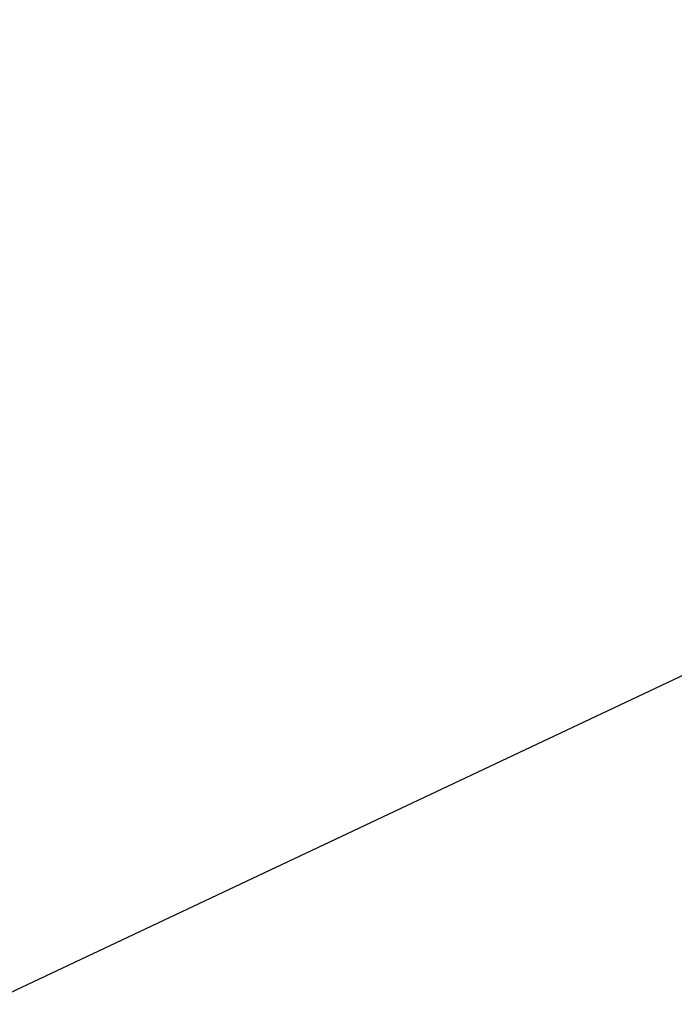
# Model space of a CAD drawing. Header units: millimetres. Extents: x 26 to 326, y -150 to 150.
# Tile 223 of 256: x 169.99862 to 170.0046, y -4.34293 to -4.33393. Entities that reach past the tile are written whole.
import ezdxf

# ---------------------------------------------------------------- set-up
doc = ezdxf.new("R2010")
doc.units = ezdxf.units.MM
doc.header["$LTSCALE"] = 25.4
doc.layers.get('0').update_dxf_attribs({"true_color": 0xff5454})

# ---------------------------------------------------------------- blocks, each defined once
blk = doc.blocks.new('Z_o_enie AMALFI_8381_8380 pm 1.STL')
at = {"color": 18, "true_color": 0x000000}
mesh = blk.add_polyface(dxfattribs=at)
corners = [(170.1938324, -4.2483864, 364.4247742), (169.8123932, -3.9262214, 363.8188171), (170.0101776, -4.3373265, 363.8134155), (170.0028534, -3.8514376, 364.4299927)]
mesh.append_faces([[corners[k] for k in face] for face in [(0, 1, 2), (1, 0, 3)]], dxfattribs={"vtx0": -1, "color": 18})
mesh = blk.add_polyface(dxfattribs=at)
corners = [(170.2367249, -4.7299309, 363.8082886), (169.7026825, -4.4824667, 362.5018311), (169.9423065, -4.8977213, 362.4963989), (170.0101776, -4.3373265, 363.8134155)]
mesh.append_faces([[corners[k] for k in face] for face in [(0, 1, 2), (1, 0, 3)]], dxfattribs={"vtx0": -1, "color": 18})

msp = doc.modelspace()

# ---------------------------------------------------------------- block references
at = {"color": 0}
msp.add_blockref('Z_o_enie AMALFI_8381_8380 pm 1.STL', (0, 0), dxfattribs=at)

doc.saveas('drawing.dxf')
